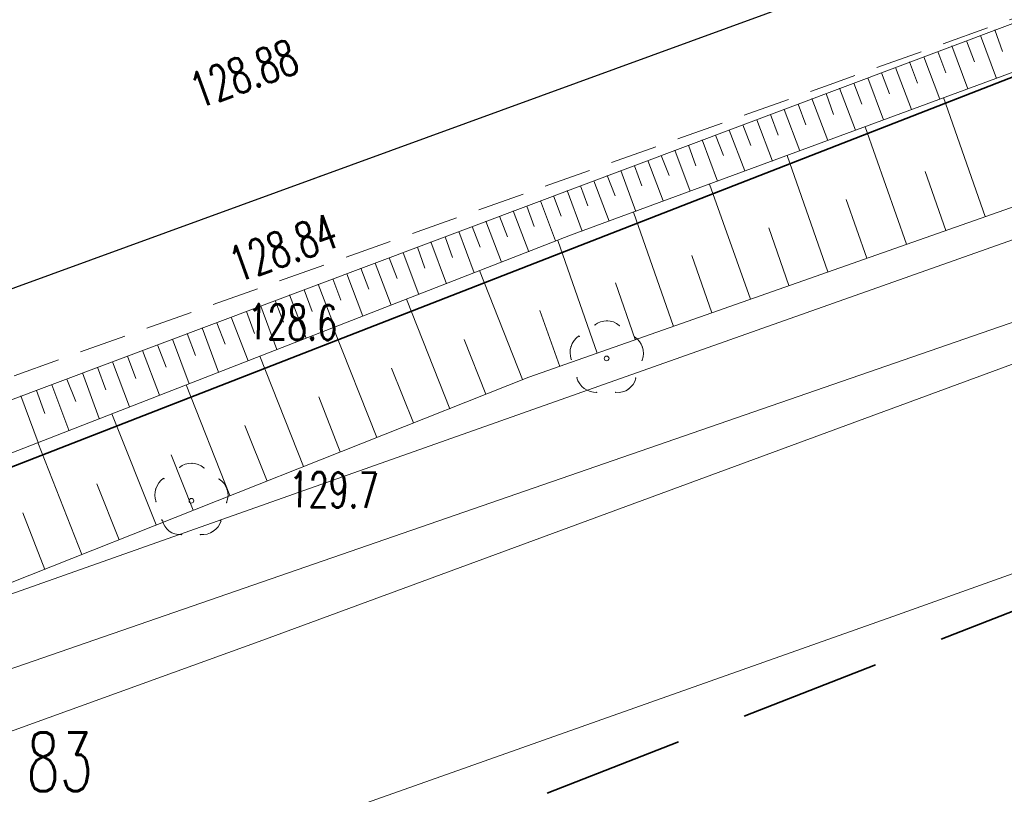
# Model space of a CAD drawing. Header units: metres. Extents: x 0 to 6497944, y 0 to 5963356.
# Tile 156 of 197: x 6497389 to 6497410, y 5963072 to 5963088. Entities that reach past the tile are written whole.
import ezdxf
from ezdxf import colors
from ezdxf.entities.mleader import LeaderData, LeaderLine
from ezdxf.math import Vec2, Vec3

# ---------------------------------------------------------------- set-up
doc = ezdxf.new("R2010")
doc.units = ezdxf.units.M
doc.header["$MEASUREMENT"] = 0
doc.linetypes.add('L_0_04', pattern=[1.5, 1, -0.5])
for name, color, linetype, lineweight in [('000_INNE__NIEZYDENTYFIKOWANE_', 8, 'CONTINUOUS', 13), ('211_NR_DZIAlKI', 7, 'CONTINUOUS', 25), ('217_GRANICA_KONTURU_KLASYFIKCYJNEGO', 8, 'CONTINUOUS', 13), ('218_GRANICA_UzYTKU', 8, 'CONTINUOUS', 13), ('219_LINIA_GRANICY', 3, 'CONTINUOUS', 35), ('CHODNIK__POWIERZCHNIA_', 8, 'L_0_04', 13), ('drzewo_lisciaste__punkt_', 8, 'CONTINUOUS', 13), ('E_proj_opisy_ośw.', 7, 'CONTINUOUS', 13), ('JEZDNIA__POWIERZCHNIA_', 8, 'CONTINUOUS', 25), ('OGRODZENIE_TRWAlE__LINIA_', 8, 'CONTINUOUS', 13), ('PRZEWoD_ELEKTROENERGETYCZNY__LINIA_', 1, 'CONTINUOUS', 13), ('PRZEWoD_TELEKOMUNIKACYJNY__LINIA_', 30, 'CONTINUOUS', 13), ('PUNKT_WYSOKOsCIOWY_NATURALNY_ATR2', 8, 'CONTINUOUS', 13), ('PUNKT_WYSOKOsCIOWY_SZTUCZNY_ATR2', 8, 'CONTINUOUS', 13), ('SKARPA_NIEUMOCNIONA__POWIERZCHNIA_', 8, 'CONTINUOUS', 13), ('ZAKRES', 190, 'L_0_04', 35)]:
    doc.layers.add(name, color=color, linetype=linetype, lineweight=lineweight)
doc.styles.add('Narrow', font='ARIALN.TTF', dxfattribs={"height": 2})
doc.styles.get("Standard").update_dxf_attribs({"font": 'simplex.shx'})

# ---------------------------------------------------------------- blocks, each defined once
blk = doc.blocks.new('_None')

msp = doc.modelspace()

# ---------------------------------------------------------------- linework, layer by layer
at = {"layer": '000_INNE__NIEZYDENTYFIKOWANE_', "flags": 128}
for points in [[(6497409.71, 5963088.25), (6497409.88, 5963087.79)], [(6497409.11, 5963088.02), (6497409.28, 5963087.57)], [(6497409.41, 5963088.13), (6497409.75, 5963087.22)], [(6497408.5, 5963087.79), (6497408.67, 5963087.34)], [(6497408.8, 5963087.91), (6497409.14, 5963087)], [(6497407.9, 5963087.57), (6497408.07, 5963087.12)], [(6497408.2, 5963087.68), (6497408.54, 5963086.78)], [(6497407.3, 5963087.34), (6497407.47, 5963086.89)], [(6497407.6, 5963087.45), (6497407.94, 5963086.56)], [(6497406.71, 5963087.12), (6497406.88, 5963086.67)], [(6497407.01, 5963087.23), (6497407.34, 5963086.34)], [(6497406.12, 5963086.9), (6497406.28, 5963086.45)], [(6497406.41, 5963087.01), (6497406.75, 5963086.12)], [(6497405.82, 5963086.79), (6497406.16, 5963085.9)], [(6497409.51, 5963084.28), (6497408.62, 5963086.81)], [(6497405.23, 5963086.56), (6497405.56, 5963085.68)], [(6497405.53, 5963086.67), (6497405.69, 5963086.23)], [(6497404.65, 5963086.34), (6497404.98, 5963085.46)], [(6497404.94, 5963086.45), (6497405.1, 5963086.01)], [(6497404.06, 5963086.12), (6497404.39, 5963085.25)], [(6497404.35, 5963086.23), (6497404.52, 5963085.79)], [(6497407.83, 5963083.69), (6497406.95, 5963086.19)], [(6497403.48, 5963085.91), (6497403.81, 5963085.03)], [(6497403.77, 5963086.01), (6497403.94, 5963085.58)], [(6497402.9, 5963085.69), (6497403.23, 5963084.82)], [(6497403.19, 5963085.8), (6497403.35, 5963085.36)], [(6497402.33, 5963085.47), (6497402.65, 5963084.61)], [(6497402.61, 5963085.58), (6497402.78, 5963085.15)], [(6497406.16, 5963083.1), (6497405.29, 5963085.58)], [(6497401.75, 5963085.26), (6497402.07, 5963084.39)], [(6497402.04, 5963085.36), (6497402.2, 5963084.93)], [(6497408.67, 5963083.98), (6497408.23, 5963085.24)], [(6497401.18, 5963085.04), (6497401.5, 5963084.18)], [(6497401.46, 5963085.15), (6497401.63, 5963084.72)], [(6497400.61, 5963084.83), (6497400.93, 5963083.97)], [(6497400.89, 5963084.93), (6497401.05, 5963084.51)], [(6497404.51, 5963082.52), (6497403.64, 5963084.97)], [(6497400.04, 5963084.61), (6497400.36, 5963083.76)], [(6497400.32, 5963084.72), (6497400.48, 5963084.29)], [(6497406.99, 5963083.39), (6497406.55, 5963084.64)], [(6497399.46, 5963084.4), (6497399.79, 5963083.53)], [(6497399.75, 5963084.5), (6497399.91, 5963084.07)], [(6497402.87, 5963081.94), (6497402.02, 5963084.37)], [(6497398.88, 5963084.18), (6497399.21, 5963083.31)], [(6497399.17, 5963084.29), (6497399.34, 5963083.85)], [(6497398.3, 5963083.96), (6497398.63, 5963083.08)], [(6497398.59, 5963084.07), (6497398.76, 5963083.63)], [(6497405.33, 5963082.81), (6497404.9, 5963084.04)], [(6497397.71, 5963083.74), (6497398.04, 5963082.85)], [(6497398.01, 5963083.85), (6497398.17, 5963083.41)], [(6497401.25, 5963081.37), (6497400.41, 5963083.77)], [(6497397.42, 5963083.63), (6497397.58, 5963083.18)], [(6497396.82, 5963083.4), (6497396.99, 5963082.96)], [(6497397.12, 5963083.51), (6497397.45, 5963082.62)], [(6497403.69, 5963082.23), (6497403.26, 5963083.45)], [(6497396.22, 5963083.18), (6497396.39, 5963082.73)], [(6497396.52, 5963083.29), (6497396.86, 5963082.39)], [(6497399.66, 5963080.81), (6497398.74, 5963083.13)], [(6497395.62, 5963082.95), (6497395.79, 5963082.5)], [(6497395.92, 5963083.06), (6497396.26, 5963082.16)], [(6497395.01, 5963082.72), (6497395.18, 5963082.26)], [(6497395.31, 5963082.84), (6497395.66, 5963081.93)], [(6497402.06, 5963081.66), (6497401.64, 5963082.87)], [(6497394.39, 5963082.49), (6497394.57, 5963082.03)], [(6497394.7, 5963082.61), (6497395.05, 5963081.69)], [(6497398.11, 5963080.19), (6497397.19, 5963082.52)], [(6497394.09, 5963082.37), (6497394.43, 5963081.45)], [(6497400.45, 5963081.09), (6497400.03, 5963082.28)], [(6497393.46, 5963082.14), (6497393.82, 5963081.21)], [(6497393.78, 5963082.26), (6497393.95, 5963081.79)], [(6497392.84, 5963081.91), (6497393.19, 5963080.97)], [(6497393.15, 5963082.02), (6497393.33, 5963081.56)], [(6497396.56, 5963079.58), (6497395.63, 5963081.92)], [(6497392.21, 5963081.67), (6497392.56, 5963080.72)], [(6497392.52, 5963081.79), (6497392.7, 5963081.32)], [(6497398.88, 5963080.5), (6497398.42, 5963081.66)], [(6497391.89, 5963081.55), (6497392.07, 5963081.07)], [(6497391.25, 5963081.31), (6497391.43, 5963080.83)], [(6497391.57, 5963081.43), (6497391.93, 5963080.48)], [(6497395, 5963078.96), (6497394.07, 5963081.31)], [(6497390.61, 5963081.07), (6497390.79, 5963080.59)], [(6497390.93, 5963081.19), (6497391.29, 5963080.23)], [(6497397.34, 5963079.89), (6497396.87, 5963081.05)], [(6497389.96, 5963080.82), (6497390.15, 5963080.34)], [(6497390.29, 5963080.95), (6497390.65, 5963079.98)], [(6497389.64, 5963080.7), (6497390, 5963079.73)], [(6497393.43, 5963078.34), (6497392.5, 5963080.7)], [(6497388.98, 5963080.46), (6497389.35, 5963079.47)], [(6497389.31, 5963080.58), (6497389.49, 5963080.09)], [(6497395.78, 5963079.27), (6497395.32, 5963080.44)], [(6497391.86, 5963077.72), (6497390.92, 5963080.08)], [(6497394.22, 5963078.65), (6497393.75, 5963079.83)], [(6497390.28, 5963077.09), (6497389.34, 5963079.47)], [(6497392.65, 5963078.03), (6497392.18, 5963079.21)], [(6497391.07, 5963077.4), (6497390.6, 5963078.59)], [(6497389.49, 5963076.77), (6497389.02, 5963077.97)]]:
    msp.add_lwpolyline(points, dxfattribs=at)
at = {"layer": '217_GRANICA_KONTURU_KLASYFIKCYJNEGO', "flags": 128}
msp.add_lwpolyline([(6497425.44, 5963093.23), (6497372.92, 5963072.77)], dxfattribs=at)
at = {"layer": '218_GRANICA_UzYTKU', "flags": 128}
msp.add_lwpolyline([(6497372.92, 5963072.77), (6497425.44, 5963093.23)], dxfattribs=at)
at = {"layer": '219_LINIA_GRANICY', "flags": 128}
msp.add_lwpolyline([(6497343.42, 5963061.28), (6497425.44, 5963093.23)], dxfattribs=at)
at = {"layer": 'CHODNIK__POWIERZCHNIA_', "flags": 128}
msp.add_lwpolyline([(6497416.61, 5963090.84), (6497406.21, 5963087.09), (6497383.87, 5963079.12), (6497365.67, 5963072.48), (6497348.08, 5963065.95), (6497341.42, 5963063.65), (6497336.72, 5963061.9), (6497328.2, 5963058.94), (6497320.42, 5963056.12), (6497307.78, 5963052.94), (6497288.44, 5963048.12), (6497270.47, 5963045.21), (6497267.4, 5963044.84), (6497259.42, 5963044.17), (6497252.1, 5963043.54), (6497245.72, 5963043.21), (6497232.8, 5963042.6), (6497224.86, 5963042.8), (6497211.02, 5963043.54), (6497201.74, 5963044.35), (6497197.15, 5963045.02), (6497193.3, 5963045.62), (6497193.66, 5963047.24), (6497198.88, 5963046.11), (6497200.71, 5963045.93), (6497215.35, 5963045.11), (6497237.57, 5963044.4), (6497245.86, 5963044.71), (6497250.99, 5963045.15), (6497270.38, 5963046.97), (6497289.33, 5963050.32), (6497307.6, 5963054.69), (6497322.17, 5963058.51), (6497327.62, 5963060.58), (6497335.93, 5963063.44), (6497340.19, 5963065.02), (6497347.45, 5963067.64), (6497364.96, 5963074.06), (6497383.23, 5963080.72), (6497420.8, 5963094.41)], dxfattribs=at)
at = {"layer": 'drzewo_lisciaste__punkt_'}
for centre in [(6497401.45, 5963081.26), (6497392.61, 5963078.23)]:
    msp.add_circle(centre, 0.05, dxfattribs=at)
for centre, radius, start, end in [((6497401.456, 5963081.651), 0.409, 49.8571, 129.7238), ((6497401.102, 5963081.382), 0.431, 124.0623, 199.8341), ((6497401.814, 5963081.367), 0.42, 339.6311, 57.1911), ((6497401.225, 5963080.963), 0.427, 195.6276, 272.4074), ((6497401.692, 5963080.923), 0.386, 263.0831, 347.4782), ((6497392.614, 5963078.623), 0.407, 49.5173, 129.6028), ((6497392.261, 5963078.354), 0.43, 124.1417, 200.1643), ((6497392.991, 5963078.352), 0.4, 336.8204, 58.1107), ((6497392.357, 5963077.881), 0.369, 189.3148, 277.0308), ((6497392.843, 5963077.923), 0.415, 264.7023, 343.6266)]:
    msp.add_arc(centre, radius, start, end, dxfattribs=at)
for p in [(6497401.2, 5963081.97), (6497401.46, 5963082.06), (6497401.72, 5963081.96), (6497400.87, 5963081.73), (6497402.04, 5963081.72), (6497400.69, 5963081.51), (6497402.21, 5963081.5), (6497400.7, 5963081.24), (6497402.2, 5963081.22), (6497400.82, 5963080.85), (6497402.07, 5963080.84), (6497400.97, 5963080.62), (6497401.91, 5963080.61), (6497401.24, 5963080.54), (6497401.64, 5963080.54), (6497392.36, 5963078.94), (6497392.62, 5963079.03), (6497392.88, 5963078.93), (6497392.03, 5963078.7), (6497393.2, 5963078.69), (6497391.85, 5963078.48), (6497393.37, 5963078.47), (6497391.86, 5963078.21), (6497393.36, 5963078.19), (6497391.98, 5963077.82), (6497393.23, 5963077.81), (6497392.13, 5963077.59), (6497392.4, 5963077.51), (6497392.8, 5963077.51), (6497393.07, 5963077.58)]:
    msp.add_point(p, dxfattribs=at)
at = {"layer": 'JEZDNIA__POWIERZCHNIA_', "flags": 128}
msp.add_lwpolyline([(6497598.76, 5963158.58), (6497531.74, 5963134.36), (6497471, 5963112.52), (6497465.43, 5963110.5), (6497459.68, 5963108.41), (6497447.39, 5963104.14), (6497420.8, 5963094.41), (6497383.23, 5963080.72), (6497364.96, 5963074.06), (6497347.45, 5963067.64), (6497340.19, 5963065.02), (6497335.93, 5963063.44), (6497327.62, 5963060.58), (6497322.17, 5963058.51), (6497307.6, 5963054.69), (6497289.33, 5963050.32), (6497270.38, 5963046.97)], dxfattribs=at)
at = {"layer": 'OGRODZENIE_TRWAlE__LINIA_', "flags": 128}
msp.add_lwpolyline([(6497425.9, 5963089.38), (6497378.41, 5963072.58)], dxfattribs=at)
at = {"layer": 'PRZEWoD_ELEKTROENERGETYCZNY__LINIA_', "flags": 128}
for points in [[(6497487.45, 5963156.14), (6497489.85, 5963140.11), (6497477.09, 5963135.33), (6497465.18, 5963130.88), (6497457.06, 5963127.84), (6497447.51, 5963124.47), (6497428.41, 5963117.7), (6497428.38, 5963117.54), (6497426.62, 5963106.69), (6497425.35, 5963100.64), (6497423.43, 5963092.54), (6497423.39, 5963092.39), (6497419.09, 5963084.45), (6497394.13, 5963075.26), (6497377.5, 5963069.25), (6497359.4, 5963063.1), (6497344.68, 5963058.25), (6497337.97, 5963056.06), (6497319.61, 5963049.11), (6497313.85, 5963046.98), (6497305.53, 5963044.47), (6497298.28, 5963042.49), (6497271.23, 5963037.68)], [(6497486.85, 5963134.14), (6497489.83, 5963133.98), (6497489.84, 5963134.39), (6497491.12, 5963135.66), (6497490.96, 5963137.82), (6497477.64, 5963133.07), (6497444.82, 5963122.94), (6497428.73, 5963117.78), (6497411.52, 5963111.48), (6497410.88, 5963110.06), (6497419.17, 5963085.79), (6497418.43, 5963084.91), (6497368.11, 5963067.51), (6497326.52, 5963052.82), (6497303.09, 5963044.9), (6497255.44, 5963037.56), (6497250.69, 5963036.83), (6497248.79, 5963035.15), (6497247.28, 5963029.41), (6497246.67, 5963025.67), (6497246.14, 5963022.99)]]:
    msp.add_lwpolyline(points, dxfattribs=at)
at = {"layer": 'PRZEWoD_TELEKOMUNIKACYJNY__LINIA_', "flags": 128}
msp.add_lwpolyline([(6497261.71, 5963034.62), (6497300.12, 5963040.13), (6497313.75, 5963042.01), (6497359.93, 5963058.92), (6497407.54, 5963075.77), (6497418.86, 5963079.81), (6497425.22, 5963090.16), (6497463.74, 5963104.76)], dxfattribs=at)
at = {"layer": 'SKARPA_NIEUMOCNIONA__POWIERZCHNIA_', "flags": 128}
for points in [[(6497348.26, 5963065.46), (6497365.89, 5963072.08), (6497384.07, 5963078.61), (6497416.61, 5963090.84), (6497416.9, 5963089.86), (6497400.68, 5963083.88), (6497384.54, 5963077.6), (6497366.23, 5963070.85), (6497348.59, 5963064.46)], [(6497416.9, 5963089.86), (6497419.39, 5963087.75), (6497399.79, 5963080.86), (6497385.62, 5963075.24), (6497378.36, 5963072.63), (6497367.01, 5963068.54), (6497349.33, 5963062.2), (6497348.59, 5963064.46), (6497366.23, 5963070.85), (6497384.54, 5963077.6), (6497400.68, 5963083.88)]]:
    msp.add_lwpolyline(points, dxfattribs=at)
at = {"layer": 'ZAKRES', "ltscale": 3, "flags": 128}
msp.add_lwpolyline([(6497692.5, 5963219.5), (6497716, 5963186.5), (6497672.2, 5963172.1), (6497502, 5963111.8), (6497349, 5963052), (6497312.6, 5963038.4), (6497228.6, 5963030.4), (6497133.5, 5963045.2), (6496948.4, 5963119.5), (6496936.6, 5963083.2), (6496927.9, 5963075.7), (6496873, 5963095.9), (6496849.7, 5963104.2), (6496824.8, 5963105.1), (6496784.8, 5963107.4), (6496786.6, 5963174.3), (6496788.5, 5963184), (6496695.2, 5963217.9), (6496711.8, 5963253.1), (6496961, 5963151.5), (6497143.1, 5963082.8), (6497228.1, 5963066.8), (6497302.3, 5963072), (6497492.1, 5963142.6)], close=True, dxfattribs=at)

# ---------------------------------------------------------------- texts
at = {"layer": '211_NR_DZIAlKI', "width": 0.66}
msp.add_text('83', height=1.25, dxfattribs=at).set_placement((6497389.1, 5963072.05))
at = {"layer": 'PUNKT_WYSOKOsCIOWY_NATURALNY_ATR2', "width": 0.66}
for s, p in [('128.6', (6497393.8, 5963081.67)), ('129.7', (6497394.68, 5963078.1))]:
    msp.add_text(s, height=0.75, rotation=359.2, dxfattribs=at).set_placement(p)
at = {"layer": 'PUNKT_WYSOKOsCIOWY_SZTUCZNY_ATR2', "width": 0.66}
for s, rotation, p in [('128.88', 20, (6497392.76, 5963086.57)), ('128.84', 19.6, (6497393.59, 5963082.87))]:
    msp.add_text(s, height=0.75, rotation=rotation, dxfattribs=at).set_placement(p)

# ---------------------------------------------------------------- next in the draw order: leaders
at = {"layer": 'E_proj_opisy_ośw.', "color": 10}
ml = msp.add_multileader_mtext('Standard', dxfattribs=at)
ml.set_content('\\A1;LT 104', color=10, style='Narrow')
ml.set_leader_properties(color=256)
ml.set_arrow_properties(name='NONE')
ml.build(insert=Vec2(0, 0))
ml.multileader.update_dxf_attribs({"leader_type": 0, "has_dogleg": 0, "has_text_frame": 1, "text_left_attachment_type": 3, "dogleg_length": 0.36, "arrow_head_size": 0, "scale": 0.7})
ctx = ml.context
ctx.base_point, ctx.scale, ctx.char_height, ctx.arrow_head_size, ctx.landing_gap_size, ctx.plane_origin = Vec3(6497402.169, 5963099.524), 0.7, 1.2, 0, 0.42, Vec3(6498252.368, 5962996.294)
ctx.left_attachment = 3
notes = []
notes.append((ctx, [(0, (0, 0, 0), (0, 0), (1, 0), 1, [])]))
ctx.mtext.insert, ctx.mtext.line_spacing_factor, ctx.mtext.flow_direction = Vec3(6497402.589, 5963100.139), 0.266667, 5
ctx.mtext.has_bg_fill, ctx.mtext.bg_color, ctx.mtext.bg_scale_factor, ctx.mtext.bg_transparency, ctx.mtext.use_window_bg_color = 1, -1073741824, 1.5, 0, 1
for ctx, leaders in notes:
    for number, flags, end, landing, length, lines in leaders:
        leader = LeaderData()
        leader.index, (leader.has_last_leader_line, leader.has_dogleg_vector, leader.attachment_direction) = number, flags
        leader.last_leader_point, leader.dogleg_vector, leader.dogleg_length = Vec3(end), Vec3(landing), length
        for number, points, colour, breaks in lines:
            line = LeaderLine()
            line.index, line.vertices, line.color, line.breaks = number, Vec3.list(points), colors.encode_raw_color(colour), breaks
            leader.lines.append(line)
        ctx.leaders.append(leader)

# ---------------------------------------------------------------- next in the draw order: leaders
ml = msp.add_multileader_mtext('Standard', dxfattribs=at)
ml.set_content('\\A1;LT 105', color=10, style='Narrow')
ml.set_leader_properties(color=256)
ml.set_arrow_properties(name='NONE')
ml.build(insert=Vec2(0, 0))
ml.multileader.update_dxf_attribs({"leader_type": 0, "has_dogleg": 0, "has_text_frame": 1, "text_left_attachment_type": 3, "dogleg_length": 0.36, "arrow_head_size": 0, "scale": 0.7})
ctx = ml.context
ctx.base_point, ctx.scale, ctx.char_height, ctx.arrow_head_size, ctx.landing_gap_size, ctx.plane_origin = Vec3(6497449.294, 5963117.11), 0.7, 1.2, 0, 0.42, Vec3(6498299.656, 5963013.346)
ctx.left_attachment = 3
notes = []
notes.append((ctx, [(0, (0, 0, 0), (0, 0), (1, 0), 1, [])]))
ctx.mtext.insert, ctx.mtext.line_spacing_factor, ctx.mtext.flow_direction = Vec3(6497449.714, 5963117.725), 0.266667, 5
ctx.mtext.has_bg_fill, ctx.mtext.bg_color, ctx.mtext.bg_scale_factor, ctx.mtext.bg_transparency, ctx.mtext.use_window_bg_color = 1, -1073741824, 1.5, 0, 1
for ctx, leaders in notes:
    for number, flags, end, landing, length, lines in leaders:
        leader = LeaderData()
        leader.index, (leader.has_last_leader_line, leader.has_dogleg_vector, leader.attachment_direction) = number, flags
        leader.last_leader_point, leader.dogleg_vector, leader.dogleg_length = Vec3(end), Vec3(landing), length
        for number, points, colour, breaks in lines:
            line = LeaderLine()
            line.index, line.vertices, line.color, line.breaks = number, Vec3.list(points), colors.encode_raw_color(colour), breaks
            leader.lines.append(line)
        ctx.leaders.append(leader)

# ---------------------------------------------------------------- next in the draw order: leaders
ml = msp.add_multileader_mtext('Standard', dxfattribs=at)
ml.set_content('\\A1;LT 106', color=10, style='Narrow')
ml.set_leader_properties(color=256)
ml.set_arrow_properties(name='NONE')
ml.build(insert=Vec2(0, 0))
ml.multileader.update_dxf_attribs({"leader_type": 0, "has_dogleg": 0, "has_text_frame": 1, "text_left_attachment_type": 3, "dogleg_length": 0.36, "arrow_head_size": 0, "scale": 0.7})
ctx = ml.context
ctx.base_point, ctx.scale, ctx.char_height, ctx.arrow_head_size, ctx.landing_gap_size, ctx.plane_origin = Vec3(6497496.217, 5963133.926), 0.7, 1.2, 0, 0.42, Vec3(6498346.9, 5963029.932)
ctx.left_attachment = 3
notes = []
notes.append((ctx, [(0, (0, 0, 0), (0, 0), (1, 0), 1, [])]))
ctx.mtext.insert, ctx.mtext.line_spacing_factor, ctx.mtext.flow_direction = Vec3(6497496.637, 5963134.541), 0.266667, 5
ctx.mtext.has_bg_fill, ctx.mtext.bg_color, ctx.mtext.bg_scale_factor, ctx.mtext.bg_transparency, ctx.mtext.use_window_bg_color = 1, -1073741824, 1.5, 0, 1
for ctx, leaders in notes:
    for number, flags, end, landing, length, lines in leaders:
        leader = LeaderData()
        leader.index, (leader.has_last_leader_line, leader.has_dogleg_vector, leader.attachment_direction) = number, flags
        leader.last_leader_point, leader.dogleg_vector, leader.dogleg_length = Vec3(end), Vec3(landing), length
        for number, points, colour, breaks in lines:
            line = LeaderLine()
            line.index, line.vertices, line.color, line.breaks = number, Vec3.list(points), colors.encode_raw_color(colour), breaks
            leader.lines.append(line)
        ctx.leaders.append(leader)

# ---------------------------------------------------------------- next in the draw order: leaders
ml = msp.add_multileader_mtext('Standard', dxfattribs=at)
ml.set_content('\\A1;LT 107', color=10, style='Narrow')
ml.set_leader_properties(color=256)
ml.set_arrow_properties(name='NONE')
ml.build(insert=Vec2(0, 0))
ml.multileader.update_dxf_attribs({"leader_type": 0, "has_dogleg": 0, "has_text_frame": 1, "text_left_attachment_type": 3, "dogleg_length": 0.36, "arrow_head_size": 0, "scale": 0.7})
ctx = ml.context
ctx.base_point, ctx.scale, ctx.char_height, ctx.arrow_head_size, ctx.landing_gap_size, ctx.plane_origin = Vec3(6497543.374, 5963150.847), 0.7, 1.2, 0, 0.42, Vec3(6498393.784, 5963047.096)
ctx.left_attachment = 3
notes = []
notes.append((ctx, [(0, (0, 0, 0), (0, 0), (1, 0), 1, [])]))
ctx.mtext.insert, ctx.mtext.line_spacing_factor, ctx.mtext.flow_direction = Vec3(6497543.794, 5963151.462), 0.266667, 5
ctx.mtext.has_bg_fill, ctx.mtext.bg_color, ctx.mtext.bg_scale_factor, ctx.mtext.bg_transparency, ctx.mtext.use_window_bg_color = 1, -1073741824, 1.5, 0, 1
for ctx, leaders in notes:
    for number, flags, end, landing, length, lines in leaders:
        leader = LeaderData()
        leader.index, (leader.has_last_leader_line, leader.has_dogleg_vector, leader.attachment_direction) = number, flags
        leader.last_leader_point, leader.dogleg_vector, leader.dogleg_length = Vec3(end), Vec3(landing), length
        for number, points, colour, breaks in lines:
            line = LeaderLine()
            line.index, line.vertices, line.color, line.breaks = number, Vec3.list(points), colors.encode_raw_color(colour), breaks
            leader.lines.append(line)
        ctx.leaders.append(leader)

# ---------------------------------------------------------------- next in the draw order: leaders
ml = msp.add_multileader_mtext('Standard', dxfattribs=at)
ml.set_content('\\A1;LT 108', color=10, style='Narrow')
ml.set_leader_properties(color=256)
ml.set_arrow_properties(name='NONE')
ml.build(insert=Vec2(0, 0))
ml.multileader.update_dxf_attribs({"leader_type": 0, "has_dogleg": 0, "has_text_frame": 1, "text_left_attachment_type": 3, "dogleg_length": 0.36, "arrow_head_size": 0, "scale": 0.7})
ctx = ml.context
ctx.base_point, ctx.scale, ctx.char_height, ctx.arrow_head_size, ctx.landing_gap_size, ctx.plane_origin = Vec3(6497590.207, 5963168.082), 0.7, 1.2, 0, 0.42, Vec3(6498440.769, 5963064.192)
ctx.left_attachment = 3
notes = []
notes.append((ctx, [(0, (0, 0, 0), (0, 0), (1, 0), 1, [])]))
ctx.mtext.insert, ctx.mtext.line_spacing_factor, ctx.mtext.flow_direction = Vec3(6497590.627, 5963168.697), 0.266667, 5
ctx.mtext.has_bg_fill, ctx.mtext.bg_color, ctx.mtext.bg_scale_factor, ctx.mtext.bg_transparency, ctx.mtext.use_window_bg_color = 1, -1073741824, 1.5, 0, 1
for ctx, leaders in notes:
    for number, flags, end, landing, length, lines in leaders:
        leader = LeaderData()
        leader.index, (leader.has_last_leader_line, leader.has_dogleg_vector, leader.attachment_direction) = number, flags
        leader.last_leader_point, leader.dogleg_vector, leader.dogleg_length = Vec3(end), Vec3(landing), length
        for number, points, colour, breaks in lines:
            line = LeaderLine()
            line.index, line.vertices, line.color, line.breaks = number, Vec3.list(points), colors.encode_raw_color(colour), breaks
            leader.lines.append(line)
        ctx.leaders.append(leader)

# ---------------------------------------------------------------- next in the draw order: leaders
ml = msp.add_multileader_mtext('Standard', dxfattribs=at)
ml.set_content('\\A1;LT 109', color=10, style='Narrow')
ml.set_leader_properties(color=256)
ml.set_arrow_properties(name='NONE')
ml.build(insert=Vec2(0, 0))
ml.multileader.update_dxf_attribs({"leader_type": 0, "has_dogleg": 0, "has_text_frame": 1, "text_left_attachment_type": 3, "dogleg_length": 0.36, "arrow_head_size": 0, "scale": 0.7})
ctx = ml.context
ctx.base_point, ctx.scale, ctx.char_height, ctx.arrow_head_size, ctx.landing_gap_size, ctx.plane_origin = Vec3(6497636.957, 5963185.464), 0.7, 1.2, 0, 0.42, Vec3(6498487.931, 5963080.837)
ctx.left_attachment = 3
notes = []
notes.append((ctx, [(0, (0, 0, 0), (0, 0), (1, 0), 1, [])]))
ctx.mtext.insert, ctx.mtext.line_spacing_factor, ctx.mtext.flow_direction = Vec3(6497637.377, 5963186.079), 0.266667, 5
ctx.mtext.has_bg_fill, ctx.mtext.bg_color, ctx.mtext.bg_scale_factor, ctx.mtext.bg_transparency, ctx.mtext.use_window_bg_color = 1, -1073741824, 1.5, 0, 1
for ctx, leaders in notes:
    for number, flags, end, landing, length, lines in leaders:
        leader = LeaderData()
        leader.index, (leader.has_last_leader_line, leader.has_dogleg_vector, leader.attachment_direction) = number, flags
        leader.last_leader_point, leader.dogleg_vector, leader.dogleg_length = Vec3(end), Vec3(landing), length
        for number, points, colour, breaks in lines:
            line = LeaderLine()
            line.index, line.vertices, line.color, line.breaks = number, Vec3.list(points), colors.encode_raw_color(colour), breaks
            leader.lines.append(line)
        ctx.leaders.append(leader)

# ---------------------------------------------------------------- next in the draw order: leaders
ml = msp.add_multileader_mtext('Standard', dxfattribs=at)
ml.set_content('\\A1;LT 110', color=10, style='Narrow')
ml.set_leader_properties(color=256)
ml.set_arrow_properties(name='NONE')
ml.build(insert=Vec2(0, 0))
ml.multileader.update_dxf_attribs({"leader_type": 0, "has_dogleg": 0, "has_text_frame": 1, "text_left_attachment_type": 3, "dogleg_length": 0.36, "arrow_head_size": 0, "scale": 0.7})
ctx = ml.context
ctx.base_point, ctx.scale, ctx.char_height, ctx.arrow_head_size, ctx.landing_gap_size, ctx.plane_origin = Vec3(6497684.163, 5963202.624), 0.7, 1.2, 0, 0.42, Vec3(6498534.844, 5963098.192)
ctx.left_attachment = 3
notes = []
notes.append((ctx, [(0, (0, 0, 0), (0, 0), (1, 0), 1, [])]))
ctx.mtext.insert, ctx.mtext.line_spacing_factor, ctx.mtext.flow_direction = Vec3(6497684.583, 5963203.239), 0.266667, 5
ctx.mtext.has_bg_fill, ctx.mtext.bg_color, ctx.mtext.bg_scale_factor, ctx.mtext.bg_transparency, ctx.mtext.use_window_bg_color = 1, -1073741824, 1.5, 0, 1
for ctx, leaders in notes:
    for number, flags, end, landing, length, lines in leaders:
        leader = LeaderData()
        leader.index, (leader.has_last_leader_line, leader.has_dogleg_vector, leader.attachment_direction) = number, flags
        leader.last_leader_point, leader.dogleg_vector, leader.dogleg_length = Vec3(end), Vec3(landing), length
        for number, points, colour, breaks in lines:
            line = LeaderLine()
            line.index, line.vertices, line.color, line.breaks = number, Vec3.list(points), colors.encode_raw_color(colour), breaks
            leader.lines.append(line)
        ctx.leaders.append(leader)

doc.saveas('drawing.dxf')
